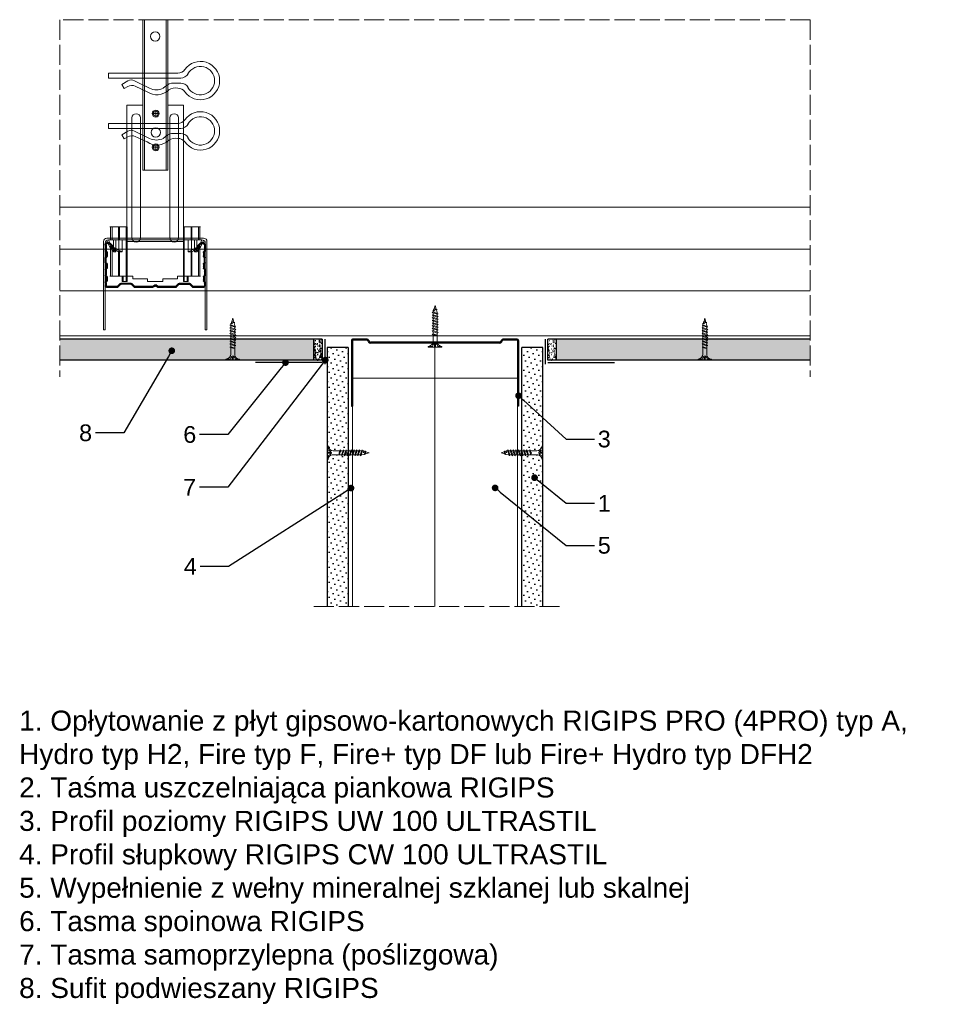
# Model space of a CAD drawing. Header units: millimetres. Extents: x -433 to 2665, y 556 to 2052.
# Tile 6 of 6: x 2114 to 2665, y 1463 to 2052. Entities that reach past the tile are written whole.
import ezdxf
from ezdxf import colors
from ezdxf.entities.mleader import LeaderData, LeaderLine
from ezdxf.math import Vec2, Vec3

# ---------------------------------------------------------------- set-up
doc = ezdxf.new("R2010")
doc.units = ezdxf.units.MM
doc.linetypes.add('ACAD_ISO02W100', pattern=[15, 12, -3])
for name, color, linetype, lineweight in [('_ISOVER WELNA', 7, 'BATTING', 9), ('_RIGIPS AKCESORIA', 7, 'Continuous', 18), ('_RIGIPS G-K', 7, 'Continuous', 25), ('_RIGIPS PROFIL', 7, 'Continuous', 18), ('KRESKOWANIE', 7, 'Continuous', 9), ('PRZERYWANA', 7, 'ACAD_ISO02W100', 9)]:
    doc.layers.add(name, color=color, linetype=linetype, lineweight=lineweight)
doc.styles.get("Standard").update_dxf_attribs({"font": 'arial.ttf'})
doc.linetypes.add('BATTING', pattern='A,0.00254,-2.54,[134,ltypeshp.shx,S=2.54,R=0,X=-2.54,Y=0],-5.08,[134,ltypeshp.shx,S=2.54,R=180,X=2.54,Y=0],-2.54', length=10.16254)

# ---------------------------------------------------------------- blocks, each defined once
blk = doc.blocks.new('CD 60 ULTRASTIL')
h = blk.add_hatch()
h.set_pattern_fill('ANSI31', color=256, scale=0.3, style=0)
h.paths.add_polyline_path([(542.88, 684.5, -0.302776), (543.49, 684.5), (544.54, 683.79, 0.148069), (544.85, 683.7), (555.42, 683.7, 0.198912), (555.81, 683.86), (557.38, 685.44, -0.198912), (557.77, 685.6), (563.59, 685.6, -0.198912), (563.98, 685.44), (565.55, 683.86, 0.198912), (565.94, 683.7), (572.18, 683.7, 0.414214), (573.18, 684.7), (573.18, 686.74, 0.198912), (573.02, 687.12), (572.74, 687.4, -0.198912), (572.58, 687.79), (572.58, 689.87, -0.198912), (572.74, 690.26), (573.02, 690.54, 0.198912), (573.18, 690.93), (573.18, 694.47, 0.198912), (573.02, 694.86), (572.74, 695.14, -0.198912), (572.58, 695.53), (572.58, 697.61, -0.198912), (572.74, 698), (573.02, 698.28, 0.198912), (573.18, 698.67), (573.18, 701.47, 0.198912), (573.02, 701.86), (572.74, 702.14, -0.198912), (572.58, 702.53), (572.58, 704.61, -0.198912), (572.74, 705), (573.02, 705.28, 0.198912), (573.18, 705.67), (573.18, 708.9, 0.666128), (570.12, 710.18), (568.55, 708.63), (568.93, 708.24), (570.5, 709.79, -0.666128), (572.63, 708.9), (572.63, 705.9, -0.198912), (572.47, 705.51), (572.19, 705.23, 0.198912), (572.03, 704.84), (572.03, 702.3, 0.198912), (572.19, 701.91), (572.47, 701.63, -0.198912), (572.63, 701.25), (572.63, 698.9, -0.198912), (572.47, 698.51), (572.19, 698.23, 0.198912), (572.03, 697.84), (572.03, 695.3, 0.198912), (572.19, 694.91), (572.47, 694.63, -0.198912), (572.63, 694.25), (572.63, 691.16, -0.198912), (572.47, 690.77), (572.19, 690.49, 0.198912), (572.03, 690.1), (572.03, 687.56, 0.198912), (572.19, 687.17), (572.47, 686.9, -0.198912), (572.63, 686.51), (572.63, 684.7, -0.414214), (572.18, 684.25), (566.17, 684.25, -0.198912), (565.78, 684.41), (564.2, 685.99, 0.198912), (563.82, 686.15), (557.55, 686.15, 0.198912), (557.16, 685.99), (555.58, 684.41, -0.198912), (555.19, 684.25), (545.01, 684.25, -0.148069), (544.71, 684.34), (543.49, 685.16, 0.302776), (542.88, 685.16), (541.65, 684.34, -0.148069), (541.35, 684.25), (531.17, 684.25, -0.198912), (530.78, 684.41), (529.2, 685.99, 0.198912), (528.82, 686.15), (522.55, 686.15, 0.198912), (522.16, 685.99), (520.58, 684.41, -0.198912), (520.19, 684.25), (514.18, 684.25, -0.414214), (513.73, 684.7), (513.73, 686.51, -0.198912), (513.89, 686.9), (514.17, 687.17, 0.198912), (514.33, 687.56), (514.33, 690.1, 0.198912), (514.17, 690.49), (513.89, 690.77, -0.198912), (513.73, 691.16), (513.73, 694.25, -0.198912), (513.89, 694.63), (514.17, 694.91, 0.198912), (514.33, 695.3), (514.33, 697.84, 0.198912), (514.17, 698.23), (513.89, 698.51, -0.198912), (513.73, 698.9), (513.73, 701.25, -0.198912), (513.89, 701.63), (514.17, 701.91, 0.198912), (514.33, 702.3), (514.33, 704.84, 0.198912), (514.17, 705.23), (513.89, 705.51, -0.198912), (513.73, 705.9), (513.73, 708.9, -0.666128), (515.86, 709.79), (517.43, 708.24), (517.81, 708.63), (516.25, 710.18, 0.666128), (513.18, 708.9), (513.18, 705.67, 0.198912), (513.34, 705.28), (513.62, 705, -0.198912), (513.78, 704.61), (513.78, 702.53, -0.198912), (513.62, 702.14), (513.34, 701.86, 0.198912), (513.18, 701.47), (513.18, 698.67, 0.198912), (513.34, 698.28), (513.62, 698, -0.198912), (513.78, 697.61), (513.78, 695.53, -0.198912), (513.62, 695.14), (513.34, 694.86, 0.198912), (513.18, 694.47), (513.18, 690.93, 0.198912), (513.34, 690.54), (513.62, 690.26, -0.198912), (513.78, 689.87), (513.78, 687.79, -0.198912), (513.62, 687.4), (513.34, 687.12, 0.198912), (513.18, 686.74), (513.18, 684.7, 0.414214), (514.18, 683.7), (520.42, 683.7, 0.198912), (520.81, 683.86), (522.38, 685.44, -0.198912), (522.77, 685.6), (528.59, 685.6, -0.198912), (528.98, 685.44), (530.55, 683.86, 0.198912), (530.94, 683.7), (541.51, 683.7, 0.148069), (541.82, 683.79)])
for p, q in [((513.18, 708.9), (513.18, 705.67)), ((513.73, 708.9), (513.73, 705.9)), ((515.86, 709.79), (517.43, 708.24)), ((516.25, 710.18), (517.81, 708.63)), ((517.43, 708.24), (517.81, 708.63)), ((570.12, 710.18), (568.55, 708.63)), ((568.93, 708.24), (568.55, 708.63)), ((570.5, 709.79), (568.93, 708.24)), ((572.63, 708.9), (572.63, 705.9)), ((573.18, 708.9), (573.18, 705.67)), ((513.18, 698.67), (513.18, 701.47)), ((513.34, 705.28), (513.62, 705)), ((513.34, 701.86), (513.62, 702.14)), ((513.78, 704.61), (513.78, 702.53)), ((513.89, 705.51), (514.17, 705.23)), ((513.89, 701.63), (514.17, 701.91)), ((514.33, 704.84), (514.33, 702.3)), ((572.03, 704.84), (572.03, 702.3)), ((572.47, 705.51), (572.19, 705.23)), ((572.47, 701.63), (572.19, 701.91)), ((572.58, 704.61), (572.58, 702.53)), ((573.02, 705.28), (572.74, 705)), ((573.02, 701.86), (572.74, 702.14)), ((573.18, 698.67), (573.18, 701.47)), ((513.34, 698.28), (513.62, 698)), ((513.73, 698.9), (513.73, 701.25)), ((513.78, 697.61), (513.78, 695.53)), ((513.89, 698.51), (514.17, 698.23)), ((514.33, 697.84), (514.33, 695.3)), ((572.03, 697.84), (572.03, 695.3)), ((572.47, 698.51), (572.19, 698.23)), ((572.58, 697.61), (572.58, 695.53)), ((572.63, 698.9), (572.63, 701.25)), ((573.02, 698.28), (572.74, 698)), ((513.18, 694.47), (513.18, 690.93)), ((513.34, 694.86), (513.62, 695.14)), ((513.34, 690.54), (513.62, 690.26)), ((513.73, 694.25), (513.73, 691.16)), ((513.78, 689.87), (513.78, 687.79)), ((513.89, 694.63), (514.17, 694.91)), ((513.89, 690.77), (514.17, 690.49)), ((514.33, 690.1), (514.33, 687.56)), ((572.03, 690.1), (572.03, 687.56)), ((572.47, 694.63), (572.19, 694.91)), ((572.47, 690.77), (572.19, 690.49)), ((572.58, 689.87), (572.58, 687.79)), ((572.63, 694.25), (572.63, 691.16)), ((573.02, 694.86), (572.74, 695.14)), ((573.02, 690.54), (572.74, 690.26)), ((573.18, 694.47), (573.18, 690.93)), ((513.18, 686.74), (513.18, 684.7)), ((513.34, 687.12), (513.62, 687.4)), ((513.73, 686.51), (513.73, 684.7)), ((513.89, 686.9), (514.17, 687.17)), ((514.18, 684.25), (520.19, 684.25)), ((520.58, 684.41), (522.16, 685.99)), ((520.81, 683.86), (522.38, 685.44)), ((522.55, 686.15), (528.82, 686.15)), ((528.59, 685.6), (522.77, 685.6)), ((530.55, 683.86), (528.98, 685.44)), ((530.78, 684.41), (529.2, 685.99)), ((531.17, 684.25), (541.35, 684.25)), ((541.65, 684.34), (542.88, 685.16)), ((541.82, 683.79), (542.88, 684.5)), ((544.71, 684.34), (543.49, 685.16)), ((544.54, 683.79), (543.49, 684.5)), ((545.01, 684.25), (555.19, 684.25)), ((555.58, 684.41), (557.16, 685.99)), ((555.81, 683.86), (557.38, 685.44)), ((557.55, 686.15), (563.82, 686.15)), ((557.77, 685.6), (563.59, 685.6)), ((565.55, 683.86), (563.98, 685.44)), ((565.78, 684.41), (564.2, 685.99)), ((566.17, 684.25), (572.18, 684.25)), ((572.47, 686.9), (572.19, 687.17)), ((572.63, 686.51), (572.63, 684.7)), ((573.02, 687.12), (572.74, 687.4)), ((573.18, 686.74), (573.18, 684.7)), ((514.18, 683.7), (520.42, 683.7)), ((530.94, 683.7), (541.51, 683.7)), ((544.85, 683.7), (555.42, 683.7)), ((565.94, 683.7), (572.18, 683.7))]:
    blk.add_line(p, q)
for centre, radius, start, end in [((514.98, 708.9), 1.8, 45.32514, 180), ((514.98, 708.9), 1.25, 45.32514, 180), ((571.38, 708.9), 1.8, 360, 134.67486), ((571.38, 708.9), 1.25, 360, 134.67486), ((513.73, 705.67), 0.55, 180, 225), ((513.73, 701.47), 0.55, 135, 180), ((513.23, 704.61), 0.55, 0, 45), ((513.23, 702.53), 0.55, 315, 0), ((514.28, 705.9), 0.55, 180, 225), ((514.28, 701.25), 0.55, 135, 180), ((513.78, 704.84), 0.55, 0, 45), ((513.78, 702.3), 0.55, 315, 0), ((572.58, 704.84), 0.55, 135, 180), ((572.58, 702.3), 0.55, 180, 225), ((572.08, 705.9), 0.55, 315, 0), ((572.08, 701.25), 0.55, 0, 45), ((573.13, 704.61), 0.55, 135, 180), ((573.13, 702.53), 0.55, 180, 225), ((572.63, 705.67), 0.55, 315, 0), ((572.63, 701.47), 0.55, 0, 45), ((513.73, 698.67), 0.55, 180, 225), ((513.23, 697.61), 0.55, 360, 45), ((514.28, 698.9), 0.55, 180, 225), ((513.78, 697.84), 0.55, 0, 45), ((572.58, 697.84), 0.55, 135, 180), ((572.08, 698.9), 0.55, 315, 0), ((573.13, 697.61), 0.55, 135, 180), ((572.63, 698.67), 0.55, 315, 0), ((513.73, 694.47), 0.55, 135, 180), ((513.73, 690.93), 0.55, 180, 225), ((513.23, 695.53), 0.55, 315, 0), ((513.23, 689.87), 0.55, 0, 45), ((514.28, 694.25), 0.55, 135, 180), ((514.28, 691.16), 0.55, 180, 225), ((513.78, 695.3), 0.55, 315, 0), ((513.78, 690.1), 0.55, 360, 45), ((572.58, 695.3), 0.55, 180, 225), ((572.58, 690.1), 0.55, 135, 180), ((572.08, 694.25), 0.55, 0, 45), ((572.08, 691.16), 0.55, 315, 0), ((573.13, 695.53), 0.55, 180, 225), ((573.13, 689.87), 0.55, 135, 180), ((572.63, 694.47), 0.55, 0, 45), ((572.63, 690.93), 0.55, 315, 0), ((513.73, 686.74), 0.55, 135, 180), ((514.18, 684.7), 1, 180, 270), ((513.23, 687.79), 0.55, 315, 0), ((514.28, 686.51), 0.55, 135, 180), ((514.18, 684.7), 0.45, 180, 270), ((513.78, 687.56), 0.55, 315, 360), ((520.19, 684.8), 0.55, 270, 315), ((520.42, 684.25), 0.55, 270, 315), ((522.55, 685.6), 0.55, 90, 135), ((522.77, 685.05), 0.55, 90, 135), ((528.59, 685.05), 0.55, 45, 90), ((528.82, 685.6), 0.55, 45, 90), ((530.94, 684.25), 0.55, 225, 270), ((531.17, 684.8), 0.55, 225, 270), ((541.35, 684.8), 0.55, 270, 303.69007), ((541.51, 684.25), 0.55, 270, 303.69007), ((543.18, 684.7), 0.55, 56.30993, 123.69007), ((543.18, 684.04), 0.55, 56.30993, 123.69007), ((544.85, 684.25), 0.55, 236.30993, 270), ((545.01, 684.8), 0.55, 236.30993, 270), ((555.19, 684.8), 0.55, 270, 315), ((555.42, 684.25), 0.55, 270, 315), ((557.55, 685.6), 0.55, 90, 135), ((557.77, 685.05), 0.55, 90, 135), ((563.59, 685.05), 0.55, 45, 90), ((563.82, 685.6), 0.55, 45, 90), ((565.94, 684.25), 0.55, 225, 270), ((566.17, 684.8), 0.55, 225, 270), ((572.58, 687.56), 0.55, 180, 225), ((572.18, 684.7), 1, 270, 0), ((572.18, 684.7), 1, 270, 360), ((572.18, 684.7), 0.45, 270, 360), ((572.08, 686.51), 0.55, 360, 45), ((573.13, 687.79), 0.55, 180, 225), ((572.63, 686.74), 0.55, 360, 45)]:
    blk.add_arc(centre, radius, start, end)
blk = doc.blocks.new('wieszak noniuszowy widok')
for p, q in [((367.75, 93.63), (382.75, 93.63)), ((367.75, 3.63), (367.75, 93.63)), ((368.75, 3.63), (368.75, 93.63)), ((381.75, 3.63), (381.75, 93.63)), ((382.75, 3.63), (382.75, 93.63)), ((367.75, 42.47), (358.34, 42.47)), ((358.34, -30.29), (358.34, 42.47)), ((392.15, 42.47), (382.75, 42.47)), ((392.15, 42.47), (392.15, -30.29)), ((392.15, 42.47), (392.15, -30.29)), ((372.87, 37.38), (376.99, 37.38)), ((374.93, 39.42), (374.93, 35.32)), ((361.34, -36.95), (361.34, 34.79)), ((361.34, 34.79), (361.34, -36.95)), ((366.47, 34.79), (366.47, -36.95)), ((366.47, -36.95), (366.47, 34.79)), ((384.02, -36.95), (384.02, 34.79)), ((384.02, 34.79), (384.02, -36.95)), ((389.14, 34.79), (389.14, -36.95)), ((389.14, 34.79), (389.14, -36.95)), ((374.93, 19.27), (374.93, 15.17)), ((372.87, 17.23), (376.99, 17.23)), ((367.75, 3.63), (382.75, 3.63)), ((348.22, -30.29), (358.37, -30.29)), ((348.44, -30.29), (348.44, -38.17)), ((349.43, -30.29), (349.43, -38.17)), ((353.28, -30.29), (353.28, -38.17)), ((353.8, -30.29), (353.8, -38.17)), ((357.85, -30.29), (357.85, -63.08)), ((358.37, -30.29), (358.37, -63.08)), ((392.13, -30.29), (392.13, -63.08)), ((392.15, -30.29), (392.15, -60.01)), ((392.15, -30.29), (392.15, -60.01)), ((402.37, -30.29), (392.16, -30.29)), ((392.64, -30.29), (392.64, -63.08)), ((396.7, -30.29), (396.7, -38.17)), ((397.21, -30.29), (397.21, -38.17)), ((401.07, -30.29), (401.07, -38.17)), ((402.06, -30.29), (402.06, -38.17)), ((348.13, -38.17), (355.47, -38.17)), ((350.32, -38.17), (350.32, -45.34)), ((351.68, -45.34), (351.68, -38.17)), ((353.44, -45.34), (353.44, -38.17)), ((355.47, -38.17), (355.47, -45.34)), ((395.03, -45.34), (395.03, -38.17)), ((395.03, -38.17), (402.39, -38.17)), ((397.05, -38.17), (397.05, -45.34)), ((398.82, -38.17), (398.82, -45.34)), ((400.18, -45.34), (400.18, -38.17)), ((348.11, -42.32), (348.14, -42.29)), ((348.11, -42.37), (348.11, -42.32)), ((348.12, -42.43), (348.11, -42.37)), ((348.15, -42.51), (348.12, -42.43)), ((348.14, -42.29), (348.17, -42.28)), ((348.19, -42.61), (348.15, -42.51)), ((348.17, -42.28), (348.23, -42.28)), ((349.22, -42.28), (348.19, -42.28)), ((348.26, -42.72), (348.19, -42.61)), ((348.23, -42.28), (348.31, -42.3)), ((348.34, -42.84), (348.26, -42.72)), ((348.31, -42.3), (348.41, -42.34)), ((348.45, -43), (348.34, -42.84)), ((348.41, -42.34), (348.53, -42.39)), ((348.44, -42.99), (348.44, -60.01)), ((348.58, -43.18), (348.45, -43)), ((349.57, -43.07), (348.5, -43.07)), ((348.53, -42.39), (348.66, -42.46)), ((348.72, -43.37), (348.58, -43.18)), ((348.66, -42.46), (348.81, -42.54)), ((348.89, -43.59), (348.72, -43.37)), ((348.81, -42.54), (348.96, -42.63)), ((349.08, -43.83), (348.89, -43.59)), ((348.96, -42.63), (349.14, -42.73)), ((349.28, -44.08), (349.08, -43.83)), ((349.15, -42.29), (349.13, -42.32)), ((349.13, -42.32), (349.13, -42.36)), ((349.13, -42.36), (349.14, -42.41)), ((349.14, -42.41), (349.16, -42.47)), ((349.14, -42.73), (349.38, -42.88)), ((349.18, -42.28), (349.15, -42.29)), ((349.16, -42.47), (349.19, -42.54)), ((349.22, -42.28), (349.18, -42.28)), ((349.19, -42.54), (349.24, -42.62)), ((349.28, -42.28), (349.22, -42.28)), ((349.24, -42.62), (349.3, -42.71)), ((349.34, -42.29), (349.28, -42.28)), ((349.49, -44.34), (349.28, -44.08)), ((349.3, -42.71), (349.44, -42.91)), ((349.43, -42.32), (349.34, -42.29)), ((349.38, -42.88), (349.66, -43.05)), ((349.52, -42.35), (349.43, -42.32)), ((349.43, -42.9), (349.43, -60.01)), ((349.44, -42.91), (349.55, -43.05)), ((349.72, -44.62), (349.49, -44.34)), ((349.62, -42.4), (349.52, -42.35)), ((349.55, -43.05), (349.68, -43.2)), ((349.74, -42.46), (349.62, -42.4)), ((349.66, -43.05), (349.96, -43.25)), ((350.92, -43.07), (349.68, -43.07)), ((349.68, -43.2), (349.82, -43.37)), ((350.01, -44.98), (349.72, -44.62)), ((349.88, -42.52), (349.74, -42.46)), ((349.82, -43.37), (349.98, -43.56)), ((350.03, -42.6), (349.88, -42.52)), ((349.96, -43.25), (350.28, -43.46)), ((349.98, -43.56), (350.15, -43.76)), ((350.32, -45.34), (350.01, -44.98)), ((350.2, -42.69), (350.03, -42.6)), ((350.15, -43.76), (350.34, -43.96)), ((350.38, -42.79), (350.2, -42.69)), ((350.28, -43.46), (350.63, -43.68)), ((351.68, -45.34), (350.32, -45.34)), ((350.34, -43.96), (350.54, -44.17)), ((350.58, -42.89), (350.38, -42.79)), ((350.54, -44.17), (350.75, -44.4)), ((350.78, -43), (350.58, -42.89)), ((350.63, -43.68), (350.99, -43.91)), ((350.75, -44.4), (350.97, -44.63)), ((351, -43.12), (350.78, -43)), ((350.97, -44.63), (351.19, -44.86)), ((350.99, -43.91), (351.36, -44.14)), ((351.23, -43.25), (351, -43.12)), ((351.19, -44.86), (351.43, -45.11)), ((351.48, -43.37), (351.23, -43.25)), ((351.36, -44.14), (351.74, -44.37)), ((351.43, -45.11), (351.68, -45.34)), ((351.99, -43.64), (351.48, -43.37)), ((351.74, -44.37), (352.07, -44.57)), ((352.52, -43.92), (351.99, -43.64)), ((352.07, -44.57), (352.41, -44.78)), ((352.41, -44.78), (352.77, -44.98)), ((353.08, -44.19), (352.52, -43.92)), ((352.77, -44.98), (353.14, -45.18)), ((353.43, -44.35), (353.08, -44.19)), ((353.14, -45.18), (353.28, -45.26)), ((353.28, -45.26), (353.36, -45.3)), ((353.28, -45.26), (353.28, -60.01)), ((353.36, -45.3), (353.44, -45.34)), ((353.8, -44.52), (353.43, -44.35)), ((355.47, -45.34), (353.44, -45.34)), ((354.66, -44.92), (353.8, -44.52)), ((353.8, -44.52), (353.8, -60.01)), ((355.47, -45.34), (354.66, -44.92)), ((395.84, -44.92), (395.03, -45.34)), ((395.03, -45.34), (397.05, -45.34)), ((396.7, -44.52), (395.84, -44.92)), ((397.07, -44.35), (396.7, -44.52)), ((396.7, -44.52), (396.7, -60.01)), ((397.05, -45.34), (397.13, -45.3)), ((397.42, -44.19), (397.07, -44.35)), ((397.13, -45.3), (397.21, -45.26)), ((397.21, -45.26), (397.36, -45.18)), ((397.21, -45.26), (397.21, -60.01)), ((397.36, -45.18), (397.73, -44.98)), ((397.98, -43.92), (397.42, -44.19)), ((397.73, -44.98), (398.09, -44.78)), ((398.51, -43.64), (397.98, -43.92)), ((398.09, -44.78), (398.43, -44.57)), ((398.43, -44.57), (398.76, -44.37)), ((399.02, -43.37), (398.51, -43.64)), ((398.76, -44.37), (399.13, -44.14)), ((398.82, -45.34), (399.07, -45.11)), ((398.82, -45.34), (400.18, -45.34)), ((399.26, -43.25), (399.02, -43.37)), ((399.07, -45.11), (399.3, -44.86)), ((399.13, -44.14), (399.51, -43.91)), ((399.49, -43.12), (399.26, -43.25)), ((399.3, -44.86), (399.53, -44.63)), ((399.71, -43), (399.49, -43.12)), ((399.51, -43.91), (399.87, -43.68)), ((399.53, -44.63), (399.74, -44.4)), ((399.58, -43.07), (400.82, -43.07)), ((399.92, -42.89), (399.71, -43)), ((399.74, -44.4), (399.96, -44.17)), ((399.87, -43.68), (400.21, -43.46)), ((400.12, -42.79), (399.92, -42.89)), ((399.96, -44.17), (400.16, -43.96)), ((400.3, -42.69), (400.12, -42.79)), ((400.16, -43.96), (400.35, -43.76)), ((400.49, -44.98), (400.18, -45.34)), ((400.21, -43.46), (400.54, -43.25)), ((400.46, -42.6), (400.3, -42.69)), ((400.35, -43.76), (400.52, -43.56)), ((400.62, -42.52), (400.46, -42.6)), ((400.78, -44.62), (400.49, -44.98)), ((400.52, -43.56), (400.68, -43.37)), ((400.54, -43.25), (400.84, -43.05)), ((400.76, -42.46), (400.62, -42.52)), ((400.68, -43.37), (400.82, -43.2)), ((400.88, -42.4), (400.76, -42.46)), ((401.01, -44.34), (400.78, -44.62)), ((400.82, -43.2), (400.95, -43.05)), ((400.84, -43.05), (401.12, -42.88)), ((400.98, -42.35), (400.88, -42.4)), ((400.93, -43.07), (402, -43.07)), ((400.95, -43.05), (401.06, -42.91)), ((401.07, -42.32), (400.98, -42.35)), ((401.22, -44.08), (401.01, -44.34)), ((401.06, -42.91), (401.2, -42.71)), ((401.15, -42.29), (401.07, -42.32)), ((401.07, -42.9), (401.07, -60.01)), ((401.12, -42.88), (401.36, -42.73)), ((401.22, -42.28), (401.15, -42.29)), ((401.2, -42.71), (401.26, -42.62)), ((401.27, -42.28), (401.22, -42.28)), ((401.42, -43.83), (401.22, -44.08)), ((401.26, -42.62), (401.3, -42.54)), ((401.32, -42.28), (401.27, -42.28)), ((401.27, -42.28), (402.31, -42.28)), ((401.3, -42.54), (401.34, -42.47)), ((401.35, -42.29), (401.32, -42.28)), ((401.34, -42.47), (401.36, -42.41)), ((401.36, -42.32), (401.35, -42.29)), ((401.37, -42.36), (401.36, -42.32)), ((401.36, -42.41), (401.37, -42.36)), ((401.36, -42.73), (401.54, -42.63)), ((401.61, -43.59), (401.42, -43.83)), ((401.54, -42.63), (401.69, -42.54)), ((401.77, -43.37), (401.61, -43.59)), ((401.69, -42.54), (401.84, -42.46)), ((401.92, -43.18), (401.77, -43.37)), ((401.84, -42.46), (401.97, -42.39)), ((402.05, -43), (401.92, -43.18)), ((401.97, -42.39), (402.09, -42.34)), ((402.16, -42.84), (402.05, -43)), ((402.06, -42.99), (402.06, -60.01)), ((402.09, -42.34), (402.18, -42.3)), ((402.24, -42.72), (402.16, -42.84)), ((402.18, -42.3), (402.26, -42.28)), ((402.3, -42.61), (402.24, -42.72)), ((402.26, -42.28), (402.33, -42.28)), ((402.35, -42.51), (402.3, -42.61)), ((402.33, -42.28), (402.36, -42.29)), ((402.38, -42.43), (402.35, -42.51)), ((402.36, -42.29), (402.39, -42.32)), ((402.39, -42.37), (402.38, -42.43)), ((402.39, -42.32), (402.39, -42.37)), ((348.11, -60.01), (361.93, -60.01)), ((355.57, -63.08), (355.57, -60.01)), ((357.85, -63.08), (355.57, -63.08)), ((356.08, -63.08), (355.57, -63.08)), ((356.08, -60.01), (356.08, -63.08)), ((356.08, -63.08), (358.37, -63.08)), ((358.37, -63.08), (357.85, -63.08)), ((361.93, -60.01), (361.93, -61.55)), ((361.93, -60.01), (361.93, -61.55)), ((370.64, -61.55), (361.93, -61.55)), ((370.64, -61.55), (370.64, -63.08)), ((370.64, -61.55), (370.64, -63.08)), ((379.86, -63.08), (370.64, -63.08)), ((370.64, -63.08), (379.86, -63.08)), ((388.57, -61.55), (379.86, -61.55)), ((379.86, -61.55), (379.86, -63.08)), ((379.86, -61.55), (379.86, -63.08)), ((388.57, -60.01), (388.57, -61.55)), ((402.39, -60.01), (388.57, -60.01)), ((388.57, -60.01), (388.57, -61.55)), ((392.13, -63.08), (394.42, -63.08)), ((392.64, -63.08), (392.13, -63.08)), ((394.93, -63.08), (392.64, -63.08)), ((394.42, -63.08), (394.42, -60.01)), ((394.93, -63.08), (394.42, -63.08)), ((394.93, -60.01), (394.93, -63.08))]:
    blk.add_line(p, q)
for centre, radius in [((375.25, 83.63), 2.81), ((374.93, 37.38), 2.06), ((374.93, 37.38), 1.46), ((374.93, 26.11), 2.81), ((374.93, 17.23), 2.06), ((374.93, 17.23), 1.46)]:
    blk.add_circle(centre, radius)
for centre, start, end in [((363.91, 34.79), 0, 180), ((386.58, 34.79), 0, 180), ((363.91, -36.95), 180, 0), ((386.58, -36.95), 180, 0)]:
    blk.add_arc(centre, 2.56, start, end)
blk = doc.blocks.new('klamra')
at = {"layer": '_RIGIPS AKCESORIA'}
for p, q in [((6828.19, 2764.92), (6828.19, 2806.53)), ((6831.19, 2764.92), (6831.19, 2808.19)), ((6834.19, 2802.92), (6834.19, 2808.19)), ((6832.87, 2780.55), (6837.19, 2789.57)), ((6839.31, 2788.09), (6836.06, 2780.95)), ((6832.86, 2776.63), (6835, 2772.92)), ((6836.19, 2776.54), (6837.38, 2774.29)), ((6835, 2772.92), (6837.38, 2774.29)), ((6831.19, 2764.92), (6828.19, 2764.92))]:
    blk.add_line(p, q, dxfattribs=at)
for centre, radius, start, end in [((6832.69, 2820.02), 11.5, 305.1527, 234.8473), ((6832.69, 2820.02), 8.5, 298.7822, 241.2178), ((6826.19, 2808.19), 5, 0, 61.2178), ((6839.19, 2808.19), 5, 118.7822, 180), ((6823.19, 2806.53), 5, 0, 54.8473), ((6845.23, 2805.18), 8.16, 170.44363, 210.28469), ((6842.19, 2806.53), 5, 125.1527, 180), ((6843.93, 2805.32), 10.09, 195.26529, 228.13081), ((6831.19, 2793.92), 10, 324.31316, 45.573), ((6829.23, 2793.69), 8.97, 332.63871, 27.36129), ((6835.87, 2778.58), 3.59, 146.84138, 212.97155), ((6840.61, 2778.88), 5, 155.51094, 207.86223)]:
    blk.add_arc(centre, radius, start, end, dxfattribs=at)
blk = doc.blocks.new('TN 25')
at = {"layer": '_RIGIPS AKCESORIA'}
for p, q in [((0, -0.84), (0, 7.16)), ((0, 7.16), (0.46, 7.16)), ((0.46, 7.16), (0.46, 4.78)), ((0.46, 4.78), (0, 4.78)), ((0, 3.5), (1.77, 3.5)), ((0, 2.83), (1.77, 2.83)), ((0.46, 1.64), (0, 1.64)), ((0.46, -0.84), (0.46, 1.64)), ((1.77, 3.5), (1.77, 4.2)), ((1.77, 2.83), (1.77, 2.18)), ((3.02, 4.46), (8.47, 4.46)), ((7.49, 2.01), (3.55, 2.01)), ((7.12, 4.46), (7.12, 3.18)), ((8.03, 2.01), (7.12, 4.46)), ((7.12, 3.18), (7.65, 1.53)), ((7.65, 1.53), (8.03, 2.01)), ((9.41, 2.01), (8.03, 2.01)), ((8.47, 4.46), (8.79, 5)), ((9.61, 1.51), (8.47, 4.46)), ((8.79, 5), (9.93, 2.01)), ((9, 4.46), (10.1, 4.46)), ((9.93, 2.01), (9.61, 1.51)), ((11.04, 2.01), (9.93, 2.01)), ((10.1, 4.46), (10.41, 5)), ((11.23, 1.51), (10.1, 4.46)), ((10.41, 5), (11.56, 2.01)), ((10.62, 4.46), (11.67, 4.46)), ((11.56, 2.01), (11.23, 1.51)), ((12.61, 2.01), (11.56, 2.01)), ((11.67, 4.46), (11.99, 5)), ((12.81, 1.51), (11.67, 4.46)), ((11.99, 5), (13.14, 2.01)), ((12.2, 4.46), (13.21, 4.46)), ((13.14, 2.01), (12.81, 1.51)), ((14.15, 2.01), (13.14, 2.01)), ((13.21, 4.46), (13.52, 5)), ((14.34, 1.51), (13.21, 4.46)), ((13.52, 5), (14.67, 2.01)), ((13.73, 4.46), (14.8, 4.46)), ((14.67, 2.01), (14.34, 1.51)), ((15.74, 2.01), (14.67, 2.01)), ((14.8, 4.46), (15.12, 5)), ((15.94, 1.51), (14.8, 4.46)), ((15.12, 5), (16.26, 2.01)), ((15.33, 4.46), (16.42, 4.46)), ((16.26, 2.01), (15.94, 1.51)), ((17.36, 2.01), (16.26, 2.01)), ((16.42, 4.46), (16.73, 5)), ((17.55, 1.51), (16.42, 4.46)), ((16.73, 5), (17.88, 2.01)), ((16.94, 4.46), (17.99, 4.46)), ((17.88, 2.01), (17.55, 1.51)), ((18.93, 2.01), (17.88, 2.01)), ((17.99, 4.46), (18.31, 5)), ((19.13, 1.51), (17.99, 4.46)), ((18.31, 5), (19.45, 2.01)), ((18.52, 4.46), (19.68, 4.46)), ((19.45, 2.01), (19.13, 1.51)), ((19.45, 2.01), (20.62, 2.01)), ((19.68, 4.46), (20, 5)), ((20.82, 1.51), (19.68, 4.46)), ((20, 5), (21.14, 2.01)), ((20.21, 4.46), (20.7, 4.46)), ((20.7, 4.46), (22.28, 3.98)), ((21.14, 2.01), (20.82, 1.51)), ((21.14, 2.01), (21.81, 2.12)), ((21.85, 1.83), (21.67, 3.28)), ((21.67, 3.28), (22.14, 2.4)), ((22.14, 2.4), (21.85, 1.83)), ((22.7, 2.36), (22.14, 2.4)), ((22.28, 3.98), (22.56, 4.37)), ((22.7, 2.36), (22.28, 3.98)), ((22.56, 4.37), (23.03, 2.71)), ((23.03, 2.71), (22.7, 2.36)), ((22.71, 3.85), (25, 3.24)), ((25, 3.24), (23.03, 2.71)), ((0, -0.84), (0.46, -0.84))]:
    blk.add_line(p, q, dxfattribs=at)
for centre, major_axis, ratio, start_param, end_param in [((3.09, 7.67), (0.17, 3.2), 0.826134, 1.773653, 3.180586), ((-0.04, 0.9), (0, 3.93), 0.848176, -0.720942, -0.151112), ((3.37, -1.57), (0.28, 3.57), 0.832181, 0.035984, 1.430787), ((-2.73, 15.91), (0, 14.76), 0.848176, 3.399396, 3.475072), ((0.59, 4.62), (0, 2.81), 0.848176, 3.475072, 3.862535), ((1.66, 3.18), (0, 0.895), 0.848176, -1.552777, -0.720942), ((1.66, 3.18), (0, 0.895), 0.848176, 3.862535, 4.730408)]:
    blk.add_ellipse(centre, major_axis=major_axis, ratio=ratio, start_param=start_param, end_param=end_param, dxfattribs=at)
blk = doc.blocks.new('Lacznik krzyzowy (widok1)')
at = {"layer": '_RIGIPS AKCESORIA', "extrusion": (0, 0, -1)}
for p, q in [((0, 36.5), (0, 89.5)), ((1, 88.5), (1, 36.5)), ((2, 91.5), (60, 91.5)), ((2.08, 90.11), (3, 90.5)), ((3.61, 86.42), (2.08, 90.11)), ((3, 90.5), (4.53, 86.8)), ((14, 89.5, 30), (14, 90.5, 30)), ((48, 89.5, 30), (14, 89.5, 30)), ((48, 90.5, 30), (48, 89.5, 30)), ((57.47, 86.8), (59, 90.5)), ((59.92, 90.11), (58.39, 86.42)), ((59, 90.5), (59.92, 90.11)), ((61, 36.5), (61, 88.5)), ((62, 89.5), (62, 36.5)), ((4.53, 86.8), (3.61, 86.42)), ((58.39, 86.42), (57.47, 86.8)), ((1, 36.5), (0, 36.5)), ((62, 36.5), (61, 36.5))]:
    blk.add_line(p, q, dxfattribs=at)
at = {"layer": '_RIGIPS AKCESORIA'}
blk.add_line((59, 90.5), (3, 90.5), dxfattribs=at)
at = {"layer": '_RIGIPS AKCESORIA', "extrusion": (0, 0, -1)}
for centre, start, end in [((-2, 89.5), 0, 90), ((-3, 88.5), 0, 90), ((-3, 88.5), 0, 90), ((-59, 88.5), 90, 180), ((-59, 88.5), 90, 180), ((-60, 89.5), 90, 180)]:
    blk.add_arc(centre, 2, start, end, dxfattribs=at)
blk = doc.blocks.new('UW 100 ULTRASTIL')
h = blk.add_hatch()
h.set_pattern_fill('ANSI31', color=256, scale=0.5, style=0)
h.paths.add_polyline_path([(166.82, 2.35), (89.14, 2.35, 0.286951), (88.24, 1.79), (87.91, 1.11, -0.286951), (87.01, 0.55), (78.78, 0.55, -0.414214), (78.53, 0.8), (78.53, 40), (77.98, 40), (77.98, 0.8, 0.414214), (78.78, 0), (87.35, 0, 0.286951), (88.25, 0.56), (88.58, 1.24, -0.286951), (89.48, 1.8), (166.48, 1.8, -0.286951), (167.38, 1.24), (167.71, 0.56, 0.286951), (168.61, 0), (177.18, 0, 0.414214), (177.98, 0.8), (177.98, 40), (177.43, 40), (177.43, 0.8, -0.414214), (177.18, 0.55), (168.95, 0.55, -0.286951), (168.05, 1.11), (167.72, 1.79, 0.286951)])
for p, q in [((77.98, 0.8), (77.98, 40)), ((77.98, 40), (78.53, 40)), ((78.53, 0.8), (78.53, 40)), ((177.43, 0.8), (177.43, 40)), ((177.98, 40), (177.43, 40)), ((177.98, 0.8), (177.98, 40)), ((78.78, 0.55), (87.01, 0.55)), ((78.78, 0), (87.35, 0)), ((87.91, 1.11), (88.24, 1.79)), ((88.25, 0.56), (88.58, 1.24)), ((89.14, 2.35), (166.82, 2.35)), ((89.48, 1.8), (166.48, 1.8)), ((167.71, 0.56), (167.38, 1.24)), ((168.05, 1.11), (167.72, 1.79)), ((168.61, 0), (177.18, 0)), ((168.95, 0.55), (177.18, 0.55))]:
    blk.add_line(p, q)
for centre, radius, start, end in [((78.78, 0.8), 0.8, 180, 270), ((78.78, 0.8), 0.25, 180, 270), ((87.01, 1.55), 1, 270, 334.04349), ((87.35, 1), 1, 270, 334.04349), ((89.14, 1.35), 1, 90, 154.04349), ((89.48, 0.8), 1, 90, 154.04349), ((166.48, 0.8), 1, 25.95651, 90), ((166.82, 1.35), 1, 25.95651, 90), ((168.61, 1), 1, 205.95651, 270), ((168.95, 1.55), 1, 205.95651, 270), ((177.18, 0.8), 0.8, 270, 0), ((177.18, 0.8), 0.25, 270, 0)]:
    blk.add_arc(centre, radius, start, end)
blk = doc.blocks.new('_Dot')
at = {"color": 0, "linetype": 'ByBlock', "lineweight": -2}
blk.add_line((-0.5, 0), (-1, 0), dxfattribs=at)
at = {"color": 0, "linetype": 'ByBlock', "const_width": 0.5}
blk.add_lwpolyline([(-0.25, 0, 1), (0.25, 0, 1)], format="xyb", close=True, dxfattribs=at)

msp = doc.modelspace()

# ---------------------------------------------------------------- hatches: boundary and pattern name
at = {"layer": '_RIGIPS G-K'}
h = msp.add_hatch(dxfattribs=at)
h.set_pattern_fill('AR-SAND', color=256, scale=0.05, angle=270, style=0)
h.set_pattern_definition([(307.5, (856.1638, 3511.0327), (2.4470662, 0.0800016), [0, -1.9304, 0, -2.159, 0, -2.06375]), (277.5, (856.1638, 3511.0327), (3.5841255, -2.2476164), [0, -1.0414, 0, -1.7399, 0, -0.66675]), (237.5, (856.1638, 3512.5948), (0.007186, -3.9549619), [0, -0.635, 0, -2.286, 0, -2.9845]), (227.5, (856.1638, 3512.5948), (1.1146466, -3.817782), [0, -0.3175, 0, -1.4986, 0, -1.7145])])
h.paths.add_polyline_path([(2295.29, 1848.26), (2295.29, 1860.76), (2290.29, 1860.76), (2290.29, 1848.26)])
h = msp.add_hatch(dxfattribs=at)
h.set_pattern_fill('AR-SAND', color=256, scale=0.05, angle=270, style=0)
h.set_pattern_definition([(307.5, (996.1638, 3511.0327), (2.4470662, 0.0800016), [0, -1.9304, 0, -2.159, 0, -2.06375]), (277.5, (996.1638, 3511.0327), (3.5841255, -2.2476164), [0, -1.0414, 0, -1.7399, 0, -0.66675]), (237.5, (996.1638, 3512.5948), (0.007186, -3.9549619), [0, -0.635, 0, -2.286, 0, -2.9845]), (227.5, (996.1638, 3512.5948), (1.1146466, -3.817782), [0, -0.3175, 0, -1.4986, 0, -1.7145])])
h.paths.add_polyline_path([(2435.29, 1848.26), (2435.29, 1860.76), (2430.29, 1860.76), (2430.29, 1848.26)])
h = msp.add_hatch(dxfattribs=at)
h.set_pattern_fill('DOTS', color=256, scale=2, angle=225, style=0)
h.set_pattern_definition([(225, (-567.4824, 536.629), (1.122532, -3.367596), [0, -3.175])])
h.paths.add_polyline_path([(2310.79, 1855.76), (2298.29, 1855.76), (2298.29, 1700.76), (2310.79, 1700.76)])
h = msp.add_hatch(dxfattribs=at)
h.set_pattern_fill('DOTS', color=256, scale=2, angle=225, style=0)
h.set_pattern_definition([(225, (-564.4824, 536.629), (1.122532, -3.367596), [0, -3.175])])
h.paths.add_polyline_path([(2427.29, 1855.76), (2414.79, 1855.76), (2414.79, 1700.76), (2427.29, 1700.76)])
at = {"layer": 'KRESKOWANIE'}
h = msp.add_hatch(dxfattribs=at)
h.set_pattern_fill('DOTS', color=256, scale=2, angle=225, style=0)
h.set_pattern_definition([(225, (1819.146, 106.338), (1.122532, -3.367596), [0, -3.175])])
h.paths.add_polyline_path([(2435.29, 1860.76), (2435.29, 1848.26), (2587.29, 1848.26), (2587.29, 1860.76)])
h.paths.add_polyline_path([(2290.29, 1848.26), (2290.29, 1860.76), (2138.29, 1860.76), (2138.29, 1848.26)])

# ---------------------------------------------------------------- linework, layer by layer
at = {"layer": '_ISOVER WELNA', "ltscale": 2.4}
msp.add_line((2138.29, 1914.76), (2587.29, 1914.76), dxfattribs=at)
at = {"layer": '_ISOVER WELNA', "ltscale": 4.8}
msp.add_line((2362.76, 1700.83), (2362.76, 1858.48), dxfattribs=at)
at = {"layer": '_RIGIPS G-K'}
for p, q in [((2295.29, 1860.76), (2138.29, 1860.76)), ((2290.29, 1848.26), (2290.29, 1860.76)), ((2295.29, 1860.76), (2295.29, 1848.26)), ((2296.79, 1860.76), (2296.79, 1845.76)), ((2428.79, 1860.76), (2428.79, 1845.76)), ((2587.29, 1860.76), (2430.29, 1860.76)), ((2430.29, 1848.26), (2430.29, 1860.76)), ((2435.29, 1860.76), (2435.29, 1848.26)), ((2298.29, 1855.76), (2298.29, 1700.76)), ((2310.79, 1855.76), (2298.29, 1855.76)), ((2310.79, 1855.76), (2310.79, 1700.76)), ((2414.79, 1700.76), (2414.79, 1855.76)), ((2427.29, 1855.76), (2414.79, 1855.76)), ((2427.29, 1700.76), (2427.29, 1855.76)), ((2295.29, 1848.26), (2138.29, 1848.26)), ((2295.29, 1846.76), (2255.29, 1846.76)), ((2587.29, 1848.26), (2430.29, 1848.26)), ((2430.29, 1846.76), (2470.29, 1846.76))]:
    msp.add_line(p, q, dxfattribs=at)
at = {"layer": '_RIGIPS PROFIL'}
for p, q in [((2138.29, 1939.76), (2587.29, 1939.76)), ((2138.29, 1889.76), (2587.29, 1889.76)), ((2138.29, 1862.76), (2587.29, 1862.76))]:
    msp.add_line(p, q, dxfattribs=at)
at = {"layer": '_RIGIPS PROFIL', "lineweight": 9}
for p, q in [((2313.39, 1837.36), (2412.19, 1837.36)), ((2313.39, 1700.76), (2313.39, 1837.36)), ((2412.19, 1700.76), (2412.19, 1837.36))]:
    msp.add_line(p, q, dxfattribs=at)
at = {"layer": 'PRZERYWANA'}
for p, q in [((2138.29, 2052.04), (2138.29, 1838.26)), ((2587.29, 2052.04), (2138.29, 2052.04)), ((2587.29, 2052.04), (2587.29, 1838.26)), ((2437.29, 1700.76), (2288.29, 1700.76))]:
    msp.add_line(p, q, dxfattribs=at)

# ---------------------------------------------------------------- block references
at = {"color": 253, "rotation": 270}
for p in [(-597.65, 8848.26), (-597.65, 8818.17)]:
    msp.add_blockref('klamra', p, dxfattribs=at)
msp.add_blockref('Lacznik krzyzowy (widok1)', (2164.29, 1829.79))
at = {"xscale": -1}
msp.add_blockref('CD 60 ULTRASTIL', (2738.47, 1208.06), dxfattribs=at)
at = {"rotation": 180}
msp.add_blockref('UW 100 ULTRASTIL', (2490.77, 1860.76), dxfattribs=at)
at = {"layer": '_RIGIPS AKCESORIA', "xscale": -1}
msp.add_blockref('wieszak noniuszowy widok', (2570.54, 1958.42), dxfattribs=at)
for p, rotation in [((2359.6, 1855.99), 270), ((2238.5, 1848.26), 270), ((2521.07, 1848.26), 270), ((2298.29, 1796), 180)]:
    msp.add_blockref('TN 25', p, dxfattribs=dict(at, rotation=rotation))
at = {"layer": '_RIGIPS AKCESORIA', "rotation": 180}
msp.add_blockref('TN 25', (2427.29, 1796), dxfattribs=at)

# ---------------------------------------------------------------- texts
at = {"insert": (2113.85, 1638.41), "char_height": 12, "width": 570.1524, "attachment_point": 1}
msp.add_mtext('1. Opłytowanie z płyt gipsowo-kartonowych RIGIPS PRO (4PRO) typ A, Hydro typ H2, Fire typ F, Fire+ typ DF lub Fire+ Hydro typ DFH2\\P2. Taśma uszczelniająca piankowa RIGIPS\\P3. Profil poziomy RIGIPS UW 100 ULTRASTIL\\P4. Profil słupkowy RIGIPS CW 100 ULTRASTIL\\P5. Wypełnienie z wełny mineralnej szklanej lub skalnej\\P6. Tasma spoinowa RIGIPS\\P7. Tasma samoprzylepna (poślizgowa)\\P8. Sufit podwieszany RIGIPS', dxfattribs=at)

# ---------------------------------------------------------------- leaders
at = {"layer": '_RIGIPS G-K'}
ml = msp.add_multileader_mtext('Standard', dxfattribs=at)
ml.set_content('8', color=256)
ml.set_leader_properties()
ml.set_arrow_properties(name='DOT')
ml.build(insert=Vec2(0, 0))
ml.multileader.update_dxf_attribs({"dogleg_length": 17})
ctx = ml.context
ctx.base_point, ctx.char_height, ctx.plane_origin = Vec3(2148.91, 1804.66), 10, Vec3(2205.21, 1853.84)
ctx.text_align_type = 2
notes = []
notes.append((ctx, [(0, (1, 1, 0), (2176.5, 1804.66), (-1, 0), 17, [(0, [(2205.21, 1853.84)], 0, [])])]))
ctx.mtext.insert, ctx.mtext.alignment, ctx.mtext.flow_direction = Vec3(2157.5, 1809.74), 3, 5
ml = msp.add_multileader_mtext('Standard', dxfattribs=at)
ml.set_content('7', color=256)
ml.set_leader_properties()
ml.set_arrow_properties(name='DOT')
ml.build(insert=Vec2(0, 0))
ml.multileader.update_dxf_attribs({"dogleg_length": 17})
ctx = ml.context
ctx.base_point, ctx.char_height, ctx.plane_origin = Vec3(2211.26, 1772.15), 10, Vec3(2297.09, 1848.26)
ctx.text_align_type = 2
notes.append((ctx, [(0, (1, 1, 0), (2238.73, 1772.15), (-1, 0), 17, [(0, [(2297.09, 1848.26)], 0, [])])]))
ctx.mtext.insert, ctx.mtext.alignment, ctx.mtext.flow_direction = Vec3(2219.73, 1777.15), 3, 5
ml = msp.add_multileader_mtext('Standard', dxfattribs=at)
ml.set_content('6', color=256)
ml.set_leader_properties()
ml.set_arrow_properties(name='DOT')
ml.build(insert=Vec2(0, 0))
ml.multileader.update_dxf_attribs({"dogleg_length": 17})
ctx = ml.context
ctx.base_point, ctx.char_height, ctx.plane_origin = Vec3(2211.26, 1803.64), 10, Vec3(2273.28, 1846.76)
ctx.text_align_type = 2
notes.append((ctx, [(0, (1, 1, 0), (2238.86, 1803.64), (-1, 0), 17, [(0, [(2273.28, 1846.76)], 0, [])])]))
ctx.mtext.insert, ctx.mtext.alignment, ctx.mtext.flow_direction = Vec3(2219.86, 1808.73), 3, 5
ml = msp.add_multileader_mtext('Standard', dxfattribs=at)
ml.set_content('3', color=256)
ml.set_leader_properties()
ml.set_arrow_properties(name='DOT')
ml.build(insert=Vec2(0, 0))
ml.multileader.update_dxf_attribs({"dogleg_length": 17})
ctx = ml.context
ctx.base_point, ctx.char_height, ctx.plane_origin = Vec3(2458.2, 1800.92), 10, Vec3(2412.77, 1826.91)
notes.append((ctx, [(0, (1, 1, 0), (2441.2, 1800.92), (1, 0), 17, [(0, [(2412.77, 1826.91)], 0, [])])]))
ctx.mtext.insert, ctx.mtext.flow_direction = Vec3(2460.2, 1806.01), 5
ml = msp.add_multileader_mtext('Standard', dxfattribs=at)
ml.set_content('1', color=256)
ml.set_leader_properties()
ml.set_arrow_properties(name='DOT')
ml.build(insert=Vec2(0, 0))
ml.multileader.update_dxf_attribs({"dogleg_length": 17})
ctx = ml.context
ctx.base_point, ctx.char_height, ctx.plane_origin = Vec3(2458.2, 1762.51), 10, Vec3(2422.37, 1777.85)
notes.append((ctx, [(0, (1, 1, 0), (2441.2, 1762.51), (1, 0), 17, [(0, [(2422.37, 1777.85)], 0, [])])]))
ctx.mtext.insert, ctx.mtext.flow_direction = Vec3(2460.2, 1767.51), 5
ml = msp.add_multileader_mtext('Standard', dxfattribs=at)
ml.set_content('4', color=256)
ml.set_leader_properties()
ml.set_arrow_properties(name='DOT')
ml.build(insert=Vec2(0, 0))
ml.multileader.update_dxf_attribs({"dogleg_length": 17})
ctx = ml.context
ctx.base_point, ctx.char_height, ctx.plane_origin = Vec3(2211.26, 1724.72), 10, Vec3(2312.48, 1771.61)
ctx.text_align_type = 2
notes.append((ctx, [(0, (1, 1, 0), (2239.18, 1724.72), (-1, 0), 17, [(0, [(2312.48, 1771.61)], 0, [])])]))
ctx.mtext.insert, ctx.mtext.alignment, ctx.mtext.flow_direction = Vec3(2220.18, 1729.72), 3, 5
ml = msp.add_multileader_mtext('Standard', dxfattribs=at)
ml.set_content('5', color=256)
ml.set_leader_properties()
ml.set_arrow_properties(name='DOT')
ml.build(insert=Vec2(0, 0))
ml.multileader.update_dxf_attribs({"dogleg_length": 17})
ctx = ml.context
ctx.base_point, ctx.char_height, ctx.plane_origin = Vec3(2458.2, 1737.3), 10, Vec3(2398.76, 1771.75)
notes.append((ctx, [(0, (1, 1, 0), (2441.2, 1737.3), (1, 0), 17, [(0, [(2398.76, 1771.75)], 0, [])])]))
ctx.mtext.insert, ctx.mtext.flow_direction = Vec3(2460.2, 1742.38), 5
for ctx, leaders in notes:
    for number, flags, end, landing, length, lines in leaders:
        leader = LeaderData()
        leader.index, (leader.has_last_leader_line, leader.has_dogleg_vector, leader.attachment_direction) = number, flags
        leader.last_leader_point, leader.dogleg_vector, leader.dogleg_length = Vec3(end), Vec3(landing), length
        for number, points, colour, breaks in lines:
            line = LeaderLine()
            line.index, line.vertices, line.color, line.breaks = number, Vec3.list(points), colors.encode_raw_color(colour), breaks
            leader.lines.append(line)
        ctx.leaders.append(leader)

doc.saveas('drawing.dxf')
